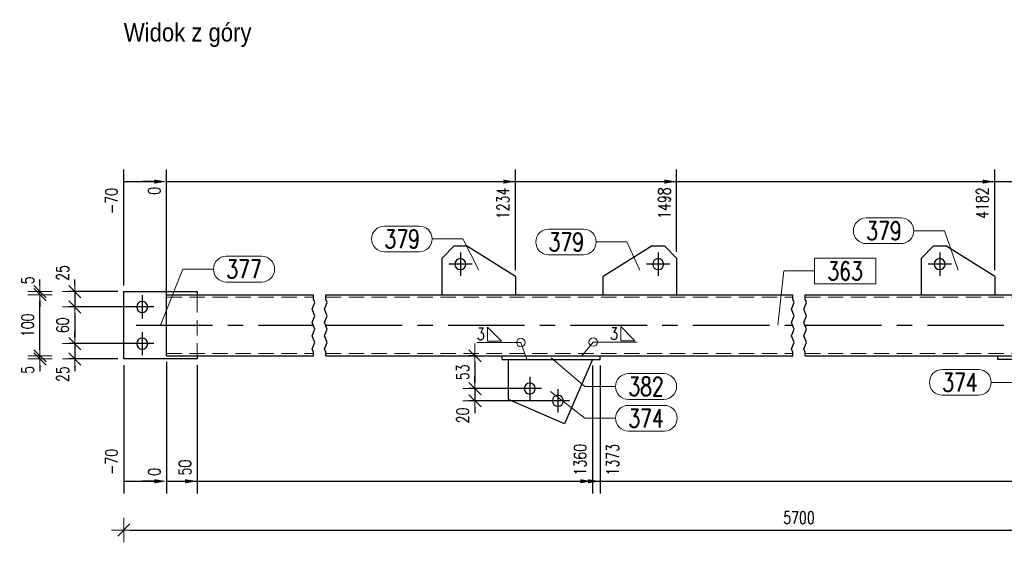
# Model space of a CAD drawing. Header units: millimetres. Extents: x -1005 to 207, y 18226 to 18896.
# Tile 10 of 50: x -828 to -667, y 18525 to 18611. Entities that reach past the tile are written whole.
import ezdxf

# ---------------------------------------------------------------- set-up
doc = ezdxf.new("R2010")
doc.units = ezdxf.units.MM
doc.header["$LTSCALE"] = 10
doc.linetypes.add('HIDDEN', pattern=[0.375, 0.25, -0.125])
doc.linetypes.add('MITTE', pattern=[2, 1.25, -0.25, 0.25, -0.25])
doc.layers.get('Defpoints').update_dxf_attribs({"color": 1})
for name, color, linetype, lineweight in [('PS_DIM', 4, 'Continuous', 13), ('PS_Hidden', 2, 'HIDDEN', 9), ('PS_Pos', 1, 'Continuous', 15), ('PS_Shape', 161, 'Continuous', 30), ('PS_SOLID', 7, 'Continuous', 30), ('PS_TEXT', 3, 'Continuous', 18), ('PS_Weld', 1, 'Continuous', 9)]:
    doc.layers.add(name, color=color, linetype=linetype, lineweight=lineweight)
doc.layers.add('PS_Mid', color=5, linetype='MITTE')
doc.styles.add('gil', font='txt', dxfattribs={"width": 0.9})
doc.styles.add('simplex', font='simplex.shx', dxfattribs={"width": 0.75})
doc.dimstyles.new('1_10_GŁ_DS1-LS10', dxfattribs={"dimtxt": 2, "dimasz": 2, "dimexe": 2, "dimexo": 1, "dimgap": 1, "dimtad": 1, "dimjust": 4, "dimdec": 0, "dimlfac": 10, "dimtxsty": 'simplex', "dimblk1": 'NONE', "dimsah": 1, "dimcen": 2, "dimclrd": 256, "dimclre": 256, "dimclrt": 3, "dimadec": 1, "dimazin": 0, "dimtfac": 1, "dimtdec": 0, "dimtmove": 2, "dimatfit": 3, "dimfxl": 1, "dimarcsym": 0})
doc.dimstyles.new('1_10_PRZ', dxfattribs={"dimtxt": 2, "dimasz": 1, "dimexe": 2, "dimexo": 5, "dimgap": 1, "dimtad": 1, "dimdec": 0, "dimlfac": 10, "dimtxsty": 'simplex', "dimblk": 'dimznak', "dimcen": 2, "dimse1": 1, "dimse2": 1, "dimclrt": 3, "dimadec": 1, "dimazin": 0, "dimtfac": 1, "dimtdec": 0, "dimtix": 1, "dimtmove": 2, "dimatfit": 3, "dimldrblk": 'dim-grot', "dimfxl": 1, "dimarcsym": 0})
doc.dimstyles.new('1_10_PRZ_DS1-LS10', dxfattribs={"dimtxt": 2, "dimasz": 1, "dimexe": 2, "dimexo": 5, "dimgap": 1, "dimtad": 1, "dimdec": 0, "dimlfac": 10, "dimtxsty": 'simplex', "dimblk": 'dimznak', "dimcen": 2, "dimse1": 1, "dimse2": 1, "dimclrt": 3, "dimadec": 1, "dimazin": 0, "dimtfac": 1, "dimtdec": 0, "dimtix": 1, "dimtmove": 2, "dimatfit": 3, "dimldrblk": 'dim-grot', "dimfxl": 1, "dimarcsym": 0})
doc.dimstyles.new('1_10_SC', dxfattribs={"dimtxt": 2, "dimasz": 1, "dimexe": 1, "dimexo": 1, "dimgap": 1, "dimtad": 1, "dimdec": 0, "dimlfac": 10, "dimtxsty": 'simplex', "dimblk": 'dimznak', "dimcen": 2, "dimclrd": 256, "dimclre": 256, "dimclrt": 3, "dimadec": 1, "dimazin": 0, "dimtfac": 1, "dimtdec": 0, "dimtix": 1, "dimtmove": 2, "dimatfit": 3, "dimldrblk": 'dim-grot', "dimfxl": 1, "dimarcsym": 0})

# ---------------------------------------------------------------- blocks, each defined once
blk = doc.blocks.new('dimznak')
at = {"color": 0}
for points in [[(0, 2), (0, -2)], [(-2, 0), (2, 0)]]:
    blk.add_lwpolyline(points, dxfattribs=at)
at = {"color": 2}
blk.add_lwpolyline([(1, 1), (-1, -1)], dxfattribs=at)
blk = doc.blocks.new('*D67')
at = {"layer": 'Defpoints', "color": 0, "transparency": 16777216}
for p in [(-810.74, 18566.42), (-818.74, 18563.92), (-807.74, 18563.92)]:
    blk.add_point(p, dxfattribs=at)
at = {"layer": 'PS_DIM', "lineweight": -2, "transparency": 16777216}
for p, q in [((-818.74, 18567.42), (-818.74, 18568.42)), ((-811.74, 18566.42), (-819.74, 18566.42)), ((-818.74, 18566.42), (-818.74, 18563.92)), ((-808.74, 18563.92), (-819.74, 18563.92)), ((-818.74, 18562.92), (-818.74, 18561.92))]:
    blk.add_line(p, q, dxfattribs=at)
for p, rotation in [((-818.74, 18566.42), 270), ((-818.74, 18563.92), 90)]:
    blk.add_blockref('dimznak', p, dxfattribs=dict(at, rotation=rotation))
at = {"layer": 'PS_DIM', "color": 3, "transparency": 16777216, "insert": (-820.74, 18569.48), "char_height": 2, "attachment_point": 5, "rotation": 90, "style": 'simplex'}
blk.add_mtext('25', dxfattribs=at)
blk = doc.blocks.new('dim-grot')
blk.add_hatch(color=256).paths.add_polyline_path([(0, 0), (-2, 0.5), (-2, -0.5)])
blk.add_lwpolyline([(0, 0), (-2, 0.5), (-2, -0.5), (0, 0)])
blk = doc.blocks.new('*D68')
at = {"layer": 'Defpoints', "color": 0, "transparency": 16777216}
for p in [(-807.74, 18563.92), (-818.74, 18557.92), (-807.21, 18557.92)]:
    blk.add_point(p, dxfattribs=at)
at = {"layer": 'PS_DIM', "lineweight": -2, "transparency": 16777216}
for p, q in [((-808.74, 18563.92), (-819.74, 18563.92)), ((-818.74, 18562.92), (-818.74, 18558.92)), ((-808.21, 18557.92), (-819.74, 18557.92))]:
    blk.add_line(p, q, dxfattribs=at)
for p, rotation in [((-818.74, 18563.92), 90), ((-818.74, 18557.92), 270)]:
    blk.add_blockref('dimznak', p, dxfattribs=dict(at, rotation=rotation))
at = {"layer": 'PS_DIM', "color": 3, "transparency": 16777216, "insert": (-820.74, 18560.92), "char_height": 2, "attachment_point": 5, "rotation": 90, "style": 'simplex'}
blk.add_mtext('60', dxfattribs=at)
blk = doc.blocks.new('*D69')
at = {"layer": 'Defpoints', "color": 0, "transparency": 16777216}
for p in [(-807.21, 18557.92), (-818.74, 18555.42), (-810.74, 18555.42)]:
    blk.add_point(p, dxfattribs=at)
at = {"layer": 'PS_DIM', "lineweight": -2, "transparency": 16777216}
for p, q in [((-818.74, 18558.92), (-818.74, 18559.92)), ((-808.21, 18557.92), (-819.74, 18557.92)), ((-818.74, 18557.92), (-818.74, 18555.42)), ((-811.74, 18555.42), (-819.74, 18555.42)), ((-818.74, 18554.42), (-818.74, 18553.42))]:
    blk.add_line(p, q, dxfattribs=at)
for p, rotation in [((-818.74, 18557.92), 270), ((-818.74, 18555.42), 90)]:
    blk.add_blockref('dimznak', p, dxfattribs=dict(at, rotation=rotation))
at = {"layer": 'PS_DIM', "color": 3, "transparency": 16777216, "insert": (-820.74, 18552.93), "char_height": 2, "attachment_point": 5, "rotation": 90, "style": 'simplex'}
blk.add_mtext('25', dxfattribs=at)
blk = doc.blocks.new('*D70')
at = {"layer": 'Defpoints', "color": 0, "transparency": 16777216}
for p in [(-824.44, 18555.92), (-803.74, 18555.92), (-798.74, 18555.42)]:
    blk.add_point(p, dxfattribs=at)
at = {"layer": 'PS_DIM', "color": 0, "lineweight": -2, "transparency": 16777216}
for p, q in [((-824.44, 18556.92), (-824.44, 18557.92)), ((-824.44, 18555.42), (-824.44, 18555.92)), ((-824.44, 18554.42), (-824.44, 18553.42))]:
    blk.add_line(p, q, dxfattribs=at)
for p, rotation in [((-824.44, 18555.92), 270), ((-824.44, 18555.42), 90)]:
    blk.add_blockref('dimznak', p, dxfattribs=dict(at, rotation=rotation))
at = {"layer": 'PS_DIM', "color": 3, "transparency": 16777216, "insert": (-826.44, 18553.63), "char_height": 2, "attachment_point": 5, "rotation": 90, "style": 'simplex'}
blk.add_mtext('5', dxfattribs=at)
blk = doc.blocks.new('*D71')
at = {"layer": 'Defpoints', "color": 0, "transparency": 16777216}
for p in [(-824.44, 18565.92), (-803.74, 18565.92), (-803.74, 18555.92)]:
    blk.add_point(p, dxfattribs=at)
at = {"layer": 'PS_DIM', "color": 0, "lineweight": -2, "transparency": 16777216}
blk.add_line((-824.44, 18556.92), (-824.44, 18564.92), dxfattribs=at)
for p, rotation in [((-824.44, 18565.92), 90), ((-824.44, 18555.92), 270)]:
    blk.add_blockref('dimznak', p, dxfattribs=dict(at, rotation=rotation))
at = {"layer": 'PS_DIM', "color": 3, "transparency": 16777216, "insert": (-826.44, 18560.92), "char_height": 2, "attachment_point": 5, "rotation": 90, "style": 'simplex'}
blk.add_mtext('100', dxfattribs=at)
blk = doc.blocks.new('*D72')
at = {"layer": 'Defpoints', "color": 0, "transparency": 16777216}
for p in [(-824.44, 18566.42), (-810.74, 18566.42), (-803.74, 18565.92)]:
    blk.add_point(p, dxfattribs=at)
at = {"layer": 'PS_DIM', "color": 0, "lineweight": -2, "transparency": 16777216}
for p, q in [((-824.44, 18567.42), (-824.44, 18568.42)), ((-824.44, 18565.92), (-824.44, 18566.42)), ((-824.44, 18564.92), (-824.44, 18563.92))]:
    blk.add_line(p, q, dxfattribs=at)
for p, rotation in [((-824.44, 18566.42), 270), ((-824.44, 18565.92), 90)]:
    blk.add_blockref('dimznak', p, dxfattribs=dict(at, rotation=rotation))
at = {"layer": 'PS_DIM', "color": 3, "transparency": 16777216, "insert": (-826.44, 18568.27), "char_height": 2, "attachment_point": 5, "rotation": 90, "style": 'simplex'}
blk.add_mtext('5', dxfattribs=at)
blk = doc.blocks.new('*D240')
at = {"layer": 'Defpoints', "color": 0, "transparency": 16777216}
for p in [(-810.74, 18555.42), (-803.74, 18555.92), (-803.74, 18535.42)]:
    blk.add_point(p, dxfattribs=at)
at = {"layer": 'PS_DIM', "lineweight": -2, "transparency": 16777216}
for p, q in [((-810.74, 18554.42), (-810.74, 18533.42)), ((-803.74, 18554.92), (-803.74, 18533.42)), ((-810.74, 18535.42), (-805.74, 18535.42))]:
    blk.add_line(p, q, dxfattribs=at)
at = {"layer": 'PS_DIM', "transparency": 16777216}
blk.add_solid([(-805.74, 18535.75), (-805.74, 18535.08), (-803.74, 18535.42)], dxfattribs=at)
at = {"layer": 'PS_DIM', "color": 3, "transparency": 16777216, "insert": (-812.76, 18538.58), "char_height": 2, "attachment_point": 5, "rotation": 90, "style": 'simplex'}
blk.add_mtext('-70', dxfattribs=at)
blk = doc.blocks.new('_None')
blk = doc.blocks.new('*D241')
at = {"layer": 'Defpoints', "color": 0, "transparency": 16777216}
for p in [(-803.74, 18555.92), (-803.74, 18555.92), (-803.74, 18535.42)]:
    blk.add_point(p, dxfattribs=at)
at = {"layer": 'PS_DIM', "lineweight": -2, "transparency": 16777216}
for p, q in [((-803.74, 18554.92), (-803.74, 18533.42)), ((-803.74, 18554.92), (-803.74, 18533.42)), ((-805.74, 18535.42), (-807.74, 18535.42)), ((-803.74, 18535.42), (-801.74, 18535.42))]:
    blk.add_line(p, q, dxfattribs=at)
at = {"layer": 'PS_DIM', "transparency": 16777216}
blk.add_solid([(-805.74, 18535.75), (-805.74, 18535.08), (-803.74, 18535.42)], dxfattribs=at)
at = {"layer": 'PS_DIM', "color": 3, "transparency": 16777216, "insert": (-805.76, 18536.94), "char_height": 2, "attachment_point": 5, "rotation": 90, "style": 'simplex'}
blk.add_mtext('0', dxfattribs=at)
blk = doc.blocks.new('*D242')
at = {"layer": 'Defpoints', "color": 0, "transparency": 16777216}
for p in [(-803.74, 18555.92), (-798.74, 18555.42), (-798.74, 18535.42)]:
    blk.add_point(p, dxfattribs=at)
at = {"layer": 'PS_DIM', "lineweight": -2, "transparency": 16777216}
for p, q in [((-803.74, 18554.92), (-803.74, 18533.42)), ((-798.74, 18554.42), (-798.74, 18533.42)), ((-803.74, 18535.42), (-800.74, 18535.42))]:
    blk.add_line(p, q, dxfattribs=at)
at = {"layer": 'PS_DIM', "transparency": 16777216}
blk.add_solid([(-800.74, 18535.75), (-800.74, 18535.08), (-798.74, 18535.42)], dxfattribs=at)
at = {"layer": 'PS_DIM', "color": 3, "transparency": 16777216, "insert": (-800.76, 18537.65), "char_height": 2, "attachment_point": 5, "rotation": 90, "style": 'simplex'}
blk.add_mtext('50', dxfattribs=at)
blk = doc.blocks.new('*D243')
at = {"layer": 'Defpoints', "color": 0, "transparency": 16777216}
for p in [(-803.74, 18555.92), (-734.15, 18555.32), (-734.15, 18535.42)]:
    blk.add_point(p, dxfattribs=at)
at = {"layer": 'PS_DIM', "lineweight": -2, "transparency": 16777216}
for p, q in [((-803.74, 18554.92), (-803.74, 18533.42)), ((-734.15, 18554.32), (-734.15, 18533.42)), ((-803.74, 18535.42), (-736.15, 18535.42))]:
    blk.add_line(p, q, dxfattribs=at)
at = {"layer": 'PS_DIM', "transparency": 16777216}
blk.add_solid([(-736.15, 18535.75), (-736.15, 18535.08), (-734.15, 18535.42)], dxfattribs=at)
at = {"layer": 'PS_DIM', "color": 3, "transparency": 16777216, "insert": (-736.17, 18538.94), "char_height": 2, "attachment_point": 5, "rotation": 90, "style": 'simplex'}
blk.add_mtext('1360', dxfattribs=at)
blk = doc.blocks.new('*D244')
at = {"layer": 'Defpoints', "color": 0, "transparency": 16777216}
for p in [(-803.74, 18555.92), (-732.89, 18555.32), (-732.89, 18535.42)]:
    blk.add_point(p, dxfattribs=at)
at = {"layer": 'PS_DIM', "lineweight": -2, "transparency": 16777216}
for p, q in [((-803.74, 18554.92), (-803.74, 18533.42)), ((-732.89, 18554.32), (-732.89, 18533.42)), ((-803.74, 18535.42), (-734.89, 18535.42))]:
    blk.add_line(p, q, dxfattribs=at)
at = {"layer": 'PS_DIM', "transparency": 16777216}
blk.add_solid([(-734.89, 18535.75), (-734.89, 18535.08), (-732.89, 18535.42)], dxfattribs=at)
at = {"layer": 'PS_DIM', "color": 3, "transparency": 16777216, "insert": (-730.87, 18538.94), "char_height": 2, "attachment_point": 5, "rotation": 90, "style": 'simplex'}
blk.add_mtext('1373', dxfattribs=at)
blk = doc.blocks.new('*D245')
at = {"layer": 'Defpoints', "color": 0, "transparency": 16777216}
for p in [(-803.74, 18555.92), (-652.93, 18548.81), (-652.93, 18535.42)]:
    blk.add_point(p, dxfattribs=at)
at = {"layer": 'PS_DIM', "lineweight": -2, "transparency": 16777216}
for p, q in [((-803.74, 18554.92), (-803.74, 18533.42)), ((-652.93, 18547.81), (-652.93, 18533.42)), ((-803.74, 18535.42), (-654.93, 18535.42))]:
    blk.add_line(p, q, dxfattribs=at)
at = {"layer": 'PS_DIM', "transparency": 16777216}
blk.add_solid([(-654.93, 18535.75), (-654.93, 18535.08), (-652.93, 18535.42)], dxfattribs=at)
at = {"layer": 'PS_DIM', "color": 3, "transparency": 16777216, "insert": (-654.95, 18539.08), "char_height": 2, "attachment_point": 5, "rotation": 90, "style": 'simplex'}
blk.add_mtext('4337', dxfattribs=at)
blk = doc.blocks.new('*D246')
at = {"layer": 'Defpoints', "color": 0, "transparency": 16777216}
for p in [(-803.74, 18555.92), (-651.93, 18555.32), (-651.93, 18535.42)]:
    blk.add_point(p, dxfattribs=at)
at = {"layer": 'PS_DIM', "lineweight": -2, "transparency": 16777216}
for p, q in [((-803.74, 18554.92), (-803.74, 18533.42)), ((-651.93, 18554.32), (-651.93, 18533.42)), ((-803.74, 18535.42), (-653.93, 18535.42))]:
    blk.add_line(p, q, dxfattribs=at)
at = {"layer": 'PS_DIM', "transparency": 16777216}
blk.add_solid([(-653.93, 18535.75), (-653.93, 18535.08), (-651.93, 18535.42)], dxfattribs=at)
at = {"layer": 'PS_DIM', "color": 3, "transparency": 16777216, "insert": (-649.91, 18539.08), "char_height": 2, "attachment_point": 5, "rotation": 90, "style": 'simplex'}
blk.add_mtext('4347', dxfattribs=at)
blk = doc.blocks.new('*D247')
at = {"layer": 'Defpoints', "color": 0, "transparency": 16777216}
for p in [(-803.74, 18555.92), (-597.07, 18555.92), (-597.07, 18535.42)]:
    blk.add_point(p, dxfattribs=at)
at = {"layer": 'PS_DIM', "lineweight": -2, "transparency": 16777216}
for p, q in [((-803.74, 18554.92), (-803.74, 18533.42)), ((-597.07, 18554.92), (-597.07, 18533.42)), ((-803.74, 18535.42), (-599.07, 18535.42))]:
    blk.add_line(p, q, dxfattribs=at)
at = {"layer": 'PS_DIM', "transparency": 16777216}
blk.add_solid([(-599.07, 18535.75), (-599.07, 18535.08), (-597.07, 18535.42)], dxfattribs=at)
at = {"layer": 'PS_DIM', "color": 3, "transparency": 16777216, "insert": (-599.09, 18539.08), "char_height": 2, "attachment_point": 5, "rotation": 90, "style": 'simplex'}
blk.add_mtext('5560', dxfattribs=at)
blk = doc.blocks.new('*D248')
at = {"layer": 'Defpoints', "color": 0, "transparency": 16777216}
for p in [(-803.74, 18555.92), (-590.07, 18555.42), (-590.07, 18535.42)]:
    blk.add_point(p, dxfattribs=at)
at = {"layer": 'PS_DIM', "lineweight": -2, "transparency": 16777216}
for p, q in [((-803.74, 18554.92), (-803.74, 18533.42)), ((-590.07, 18554.42), (-590.07, 18533.42)), ((-803.74, 18535.42), (-592.07, 18535.42))]:
    blk.add_line(p, q, dxfattribs=at)
at = {"layer": 'PS_DIM', "transparency": 16777216}
blk.add_solid([(-592.07, 18535.75), (-592.07, 18535.08), (-590.07, 18535.42)], dxfattribs=at)
at = {"layer": 'PS_DIM', "color": 3, "transparency": 16777216, "insert": (-592.09, 18539.08), "char_height": 2, "attachment_point": 5, "rotation": 90, "style": 'simplex'}
blk.add_mtext('5630', dxfattribs=at)
blk = doc.blocks.new('*D249')
at = {"layer": 'Defpoints', "color": 0, "transparency": 16777216}
for p in [(-803.74, 18584.42), (-810.74, 18566.42), (-803.74, 18555.92)]:
    blk.add_point(p, dxfattribs=at)
at = {"layer": 'PS_DIM', "lineweight": -2, "transparency": 16777216}
for p, q in [((-810.74, 18567.42), (-810.74, 18586.42)), ((-803.74, 18556.92), (-803.74, 18586.42)), ((-810.74, 18584.42), (-805.74, 18584.42))]:
    blk.add_line(p, q, dxfattribs=at)
at = {"layer": 'PS_DIM', "transparency": 16777216}
blk.add_solid([(-805.74, 18584.75), (-805.74, 18584.08), (-803.74, 18584.42)], dxfattribs=at)
at = {"layer": 'PS_DIM', "color": 3, "transparency": 16777216, "insert": (-812.76, 18581.25), "char_height": 2, "attachment_point": 5, "rotation": 90, "style": 'simplex'}
blk.add_mtext('-70', dxfattribs=at)
blk = doc.blocks.new('*D250')
at = {"layer": 'Defpoints', "color": 0, "transparency": 16777216}
for p in [(-803.74, 18584.42), (-803.74, 18565.92), (-803.74, 18555.92)]:
    blk.add_point(p, dxfattribs=at)
at = {"layer": 'PS_DIM', "lineweight": -2, "transparency": 16777216}
for p, q in [((-803.74, 18566.92), (-803.74, 18586.42)), ((-803.74, 18556.92), (-803.74, 18586.42)), ((-805.74, 18584.42), (-807.74, 18584.42)), ((-803.74, 18584.42), (-801.74, 18584.42))]:
    blk.add_line(p, q, dxfattribs=at)
at = {"layer": 'PS_DIM', "transparency": 16777216}
blk.add_solid([(-805.74, 18584.75), (-805.74, 18584.08), (-803.74, 18584.42)], dxfattribs=at)
at = {"layer": 'PS_DIM', "color": 3, "transparency": 16777216, "insert": (-805.76, 18582.9), "char_height": 2, "attachment_point": 5, "rotation": 90, "style": 'simplex'}
blk.add_mtext('0', dxfattribs=at)
blk = doc.blocks.new('*D251')
at = {"layer": 'Defpoints', "color": 0, "transparency": 16777216}
for p in [(-746.74, 18584.42), (-746.74, 18568.92), (-803.74, 18555.92)]:
    blk.add_point(p, dxfattribs=at)
at = {"layer": 'PS_DIM', "lineweight": -2, "transparency": 16777216}
for p, q in [((-803.74, 18556.92), (-803.74, 18586.42)), ((-746.74, 18569.92), (-746.74, 18586.42)), ((-803.74, 18584.42), (-748.74, 18584.42))]:
    blk.add_line(p, q, dxfattribs=at)
at = {"layer": 'PS_DIM', "transparency": 16777216}
blk.add_solid([(-748.74, 18584.75), (-748.74, 18584.08), (-746.74, 18584.42)], dxfattribs=at)
at = {"layer": 'PS_DIM', "color": 3, "transparency": 16777216, "insert": (-748.76, 18580.86), "char_height": 2, "attachment_point": 5, "rotation": 90, "style": 'simplex'}
blk.add_mtext('1234', dxfattribs=at)
blk = doc.blocks.new('*D252')
at = {"layer": 'Defpoints', "color": 0, "transparency": 16777216}
for p in [(-720.41, 18584.42), (-720.41, 18571.92), (-803.74, 18555.92)]:
    blk.add_point(p, dxfattribs=at)
at = {"layer": 'PS_DIM', "lineweight": -2, "transparency": 16777216}
for p, q in [((-803.74, 18556.92), (-803.74, 18586.42)), ((-720.41, 18572.92), (-720.41, 18586.42)), ((-803.74, 18584.42), (-722.41, 18584.42))]:
    blk.add_line(p, q, dxfattribs=at)
at = {"layer": 'PS_DIM', "transparency": 16777216}
blk.add_solid([(-722.41, 18584.75), (-722.41, 18584.08), (-720.41, 18584.42)], dxfattribs=at)
at = {"layer": 'PS_DIM', "color": 3, "transparency": 16777216, "insert": (-722.43, 18580.9), "char_height": 2, "attachment_point": 5, "rotation": 90, "style": 'simplex'}
blk.add_mtext('1498', dxfattribs=at)
blk = doc.blocks.new('*D253')
at = {"layer": 'Defpoints', "color": 0, "transparency": 16777216}
for p in [(-668.41, 18584.42), (-668.41, 18568.92), (-803.74, 18555.92)]:
    blk.add_point(p, dxfattribs=at)
at = {"layer": 'PS_DIM', "lineweight": -2, "transparency": 16777216}
for p, q in [((-803.74, 18556.92), (-803.74, 18586.42)), ((-668.41, 18569.92), (-668.41, 18586.42)), ((-803.74, 18584.42), (-670.41, 18584.42))]:
    blk.add_line(p, q, dxfattribs=at)
at = {"layer": 'PS_DIM', "transparency": 16777216}
blk.add_solid([(-670.41, 18584.75), (-670.41, 18584.08), (-668.41, 18584.42)], dxfattribs=at)
at = {"layer": 'PS_DIM', "color": 3, "transparency": 16777216, "insert": (-670.43, 18580.9), "char_height": 2, "attachment_point": 5, "rotation": 90, "style": 'simplex'}
blk.add_mtext('4182', dxfattribs=at)
blk = doc.blocks.new('*D254')
at = {"layer": 'Defpoints', "color": 0, "transparency": 16777216}
for p in [(-642.07, 18584.42), (-642.07, 18571.92), (-803.74, 18555.92)]:
    blk.add_point(p, dxfattribs=at)
at = {"layer": 'PS_DIM', "lineweight": -2, "transparency": 16777216}
for p, q in [((-803.74, 18556.92), (-803.74, 18586.42)), ((-642.07, 18572.92), (-642.07, 18586.42)), ((-803.74, 18584.42), (-644.07, 18584.42))]:
    blk.add_line(p, q, dxfattribs=at)
at = {"layer": 'PS_DIM', "transparency": 16777216}
blk.add_solid([(-644.07, 18584.75), (-644.07, 18584.08), (-642.07, 18584.42)], dxfattribs=at)
at = {"layer": 'PS_DIM', "color": 3, "transparency": 16777216, "insert": (-644.09, 18580.79), "char_height": 2, "attachment_point": 5, "rotation": 90, "style": 'simplex'}
blk.add_mtext('4446', dxfattribs=at)
blk = doc.blocks.new('*D255')
at = {"layer": 'Defpoints', "color": 0, "transparency": 16777216}
for p in [(-597.07, 18584.42), (-597.07, 18565.92), (-803.74, 18555.92)]:
    blk.add_point(p, dxfattribs=at)
at = {"layer": 'PS_DIM', "lineweight": -2, "transparency": 16777216}
for p, q in [((-803.74, 18556.92), (-803.74, 18586.42)), ((-597.07, 18566.92), (-597.07, 18586.42)), ((-803.74, 18584.42), (-599.07, 18584.42))]:
    blk.add_line(p, q, dxfattribs=at)
at = {"layer": 'PS_DIM', "transparency": 16777216}
blk.add_solid([(-599.07, 18584.75), (-599.07, 18584.08), (-597.07, 18584.42)], dxfattribs=at)
at = {"layer": 'PS_DIM', "color": 3, "transparency": 16777216, "insert": (-599.09, 18580.75), "char_height": 2, "attachment_point": 5, "rotation": 90, "style": 'simplex'}
blk.add_mtext('5560', dxfattribs=at)
blk = doc.blocks.new('*D256')
at = {"layer": 'Defpoints', "color": 0, "transparency": 16777216}
for p in [(-590.07, 18584.42), (-590.07, 18566.42), (-803.74, 18555.92)]:
    blk.add_point(p, dxfattribs=at)
at = {"layer": 'PS_DIM', "lineweight": -2, "transparency": 16777216}
for p, q in [((-803.74, 18556.92), (-803.74, 18586.42)), ((-590.07, 18567.42), (-590.07, 18586.42)), ((-803.74, 18584.42), (-592.07, 18584.42))]:
    blk.add_line(p, q, dxfattribs=at)
at = {"layer": 'PS_DIM', "transparency": 16777216}
blk.add_solid([(-592.07, 18584.75), (-592.07, 18584.08), (-590.07, 18584.42)], dxfattribs=at)
at = {"layer": 'PS_DIM', "color": 3, "transparency": 16777216, "insert": (-592.09, 18580.75), "char_height": 2, "attachment_point": 5, "rotation": 90, "style": 'simplex'}
blk.add_mtext('5630', dxfattribs=at)
blk = doc.blocks.new('*D257')
at = {"layer": 'Defpoints', "color": 0, "transparency": 16777216}
for p in [(-752.16, 18555.92), (-753.36, 18550.57), (-744.4, 18550.57)]:
    blk.add_point(p, dxfattribs=at)
at = {"layer": 'PS_DIM', "lineweight": -2, "transparency": 16777216}
for p, q in [((-753.16, 18555.92), (-754.36, 18555.92)), ((-753.36, 18554.92), (-753.36, 18551.57)), ((-745.4, 18550.57), (-754.36, 18550.57))]:
    blk.add_line(p, q, dxfattribs=at)
for p, rotation in [((-753.36, 18555.92), 90), ((-753.36, 18550.57), 270)]:
    blk.add_blockref('dimznak', p, dxfattribs=dict(at, rotation=rotation))
at = {"layer": 'PS_DIM', "color": 3, "transparency": 16777216, "insert": (-755.36, 18553.24), "char_height": 2, "attachment_point": 5, "rotation": 90, "style": 'simplex'}
blk.add_mtext('53', dxfattribs=at)
blk = doc.blocks.new('*D258')
at = {"layer": 'Defpoints', "color": 0, "transparency": 16777216}
for p in [(-744.4, 18550.57), (-753.36, 18548.57), (-739.81, 18548.57)]:
    blk.add_point(p, dxfattribs=at)
at = {"layer": 'PS_DIM', "lineweight": -2, "transparency": 16777216}
for p, q in [((-753.36, 18551.57), (-753.36, 18552.57)), ((-745.4, 18550.57), (-754.36, 18550.57)), ((-753.36, 18550.57), (-753.36, 18548.57)), ((-740.81, 18548.57), (-754.36, 18548.57)), ((-753.36, 18547.57), (-753.36, 18546.57))]:
    blk.add_line(p, q, dxfattribs=at)
for p, rotation in [((-753.36, 18550.57), 270), ((-753.36, 18548.57), 90)]:
    blk.add_blockref('dimznak', p, dxfattribs=dict(at, rotation=rotation))
at = {"layer": 'PS_DIM', "color": 3, "transparency": 16777216, "insert": (-755.36, 18546.17), "char_height": 2, "attachment_point": 5, "rotation": 90, "style": 'simplex'}
blk.add_mtext('20', dxfattribs=at)
blk = doc.blocks.new('*D562')
at = {"layer": 'Defpoints', "color": 0, "transparency": 16777216}
for p in [(-810.74, 18560.92), (-590.07, 18560.92), (-590.07, 18527.43)]:
    blk.add_point(p, dxfattribs=at)
at = {"layer": 'PS_DIM', "color": 0, "lineweight": -2, "transparency": 16777216}
blk.add_line((-809.74, 18527.43), (-591.07, 18527.43), dxfattribs=at)
at = {"layer": 'PS_DIM', "color": 0, "lineweight": -2, "transparency": 16777216, "rotation": 180}
blk.add_blockref('dimznak', (-810.74, 18527.43), dxfattribs=at)
at = {"layer": 'PS_DIM', "color": 0, "lineweight": -2, "transparency": 16777216}
blk.add_blockref('dimznak', (-590.07, 18527.43), dxfattribs=at)
at = {"layer": 'PS_DIM', "color": 3, "transparency": 16777216, "insert": (-700.41, 18529.47), "char_height": 2, "attachment_point": 5, "style": 'simplex'}
blk.add_mtext('5700', dxfattribs=at)
blk = doc.blocks.new('*X602')
at = {"color": 3, "style": 'gil', "width": 0.9}
blk.add_text('Widok z góry', height=3, dxfattribs=at).set_placement((-810.74, 18607.33))
blk = doc.blocks.new('*X603')
at = {"color": 1}
for p, q in [((-779.74, 18565.17), (-779.74, 18565.92)), ((-779.51, 18564.63), (-779.74, 18565.17)), ((-777.74, 18565.17), (-777.74, 18565.92)), ((-777.51, 18564.63), (-777.74, 18565.17)), ((-701.41, 18565.17), (-701.41, 18565.92)), ((-701.18, 18564.63), (-701.41, 18565.17)), ((-699.41, 18565.17), (-699.41, 18565.92)), ((-699.18, 18564.63), (-699.41, 18565.17)), ((-779.97, 18563.55), (-779.51, 18564.63)), ((-779.51, 18562.46), (-779.97, 18563.55)), ((-777.97, 18563.55), (-777.51, 18564.63)), ((-777.51, 18562.46), (-777.97, 18563.55)), ((-701.64, 18563.55), (-701.18, 18564.63)), ((-701.18, 18562.46), (-701.64, 18563.55)), ((-699.64, 18563.55), (-699.18, 18564.63)), ((-699.18, 18562.46), (-699.64, 18563.55)), ((-779.97, 18561.38), (-779.51, 18562.46)), ((-777.97, 18561.38), (-777.51, 18562.46)), ((-701.64, 18561.38), (-701.18, 18562.46)), ((-699.64, 18561.38), (-699.18, 18562.46)), ((-779.51, 18560.3), (-779.97, 18561.38)), ((-779.97, 18559.21), (-779.51, 18560.3)), ((-777.51, 18560.3), (-777.97, 18561.38)), ((-777.97, 18559.21), (-777.51, 18560.3)), ((-701.18, 18560.3), (-701.64, 18561.38)), ((-701.64, 18559.21), (-701.18, 18560.3)), ((-699.18, 18560.3), (-699.64, 18561.38)), ((-699.64, 18559.21), (-699.18, 18560.3)), ((-779.51, 18558.13), (-779.97, 18559.21)), ((-777.51, 18558.13), (-777.97, 18559.21)), ((-701.18, 18558.13), (-701.64, 18559.21)), ((-699.18, 18558.13), (-699.64, 18559.21)), ((-779.97, 18557.05), (-779.51, 18558.13)), ((-779.74, 18556.5), (-779.97, 18557.05)), ((-777.97, 18557.05), (-777.51, 18558.13)), ((-777.74, 18556.5), (-777.97, 18557.05)), ((-701.64, 18557.05), (-701.18, 18558.13)), ((-701.41, 18556.5), (-701.64, 18557.05)), ((-699.64, 18557.05), (-699.18, 18558.13)), ((-699.41, 18556.5), (-699.64, 18557.05)), ((-779.74, 18555.92), (-779.74, 18556.5)), ((-777.74, 18555.92), (-777.74, 18556.5)), ((-701.41, 18555.92), (-701.41, 18556.5)), ((-699.41, 18555.92), (-699.41, 18556.5))]:
    blk.add_line(p, q, dxfattribs=at)
at = {"layer": 'PS_Hidden', "color": 2, "linetype": 'HIDDEN'}
for p, q in [((-803.74, 18565.52), (-779.74, 18565.52)), ((-798.74, 18565.92), (-798.74, 18565.52)), ((-798.74, 18565.52), (-798.74, 18556.32)), ((-777.74, 18565.52), (-701.41, 18565.52)), ((-699.41, 18565.52), (-623.07, 18565.52)), ((-803.74, 18556.32), (-779.74, 18556.32)), ((-798.74, 18556.32), (-798.74, 18555.92)), ((-777.74, 18556.32), (-701.41, 18556.32)), ((-699.41, 18556.32), (-623.07, 18556.32))]:
    blk.add_line(p, q, dxfattribs=at)
at = {"layer": 'PS_Mid', "color": 5, "linetype": 'MITTE'}
for p, q in [((-755.74, 18572.82), (-755.74, 18569.02)), ((-723.41, 18572.82), (-723.41, 18569.02)), ((-677.41, 18572.82), (-677.41, 18569.02)), ((-753.84, 18570.92), (-757.64, 18570.92)), ((-721.51, 18570.92), (-725.31, 18570.92)), ((-675.51, 18570.92), (-679.31, 18570.92)), ((-807.74, 18565.82), (-807.74, 18562.02)), ((-805.84, 18563.92), (-809.64, 18563.92)), ((-808.74, 18560.92), (-779.74, 18560.92)), ((-777.74, 18560.92), (-701.41, 18560.92)), ((-699.41, 18560.92), (-623.07, 18560.92)), ((-807.74, 18559.82), (-807.74, 18556.02)), ((-805.84, 18557.92), (-809.64, 18557.92)), ((-744.4, 18552.47), (-744.4, 18548.67)), ((-742.5, 18550.57), (-746.3, 18550.57)), ((-739.81, 18550.47), (-739.81, 18546.67)), ((-737.91, 18548.57), (-741.71, 18548.57))]:
    blk.add_line(p, q, dxfattribs=at)
at = {"layer": 'PS_SOLID', "color": 7, "linetype": 'Continuous'}
for p, q in [((-756.74, 18573.92), (-758.74, 18571.92)), ((-756.74, 18573.92), (-754.74, 18573.92)), ((-746.74, 18568.92), (-754.74, 18573.92)), ((-724.41, 18573.92), (-732.41, 18568.92)), ((-724.41, 18573.92), (-722.41, 18573.92)), ((-720.41, 18571.92), (-722.41, 18573.92)), ((-678.41, 18573.92), (-680.41, 18571.92)), ((-678.41, 18573.92), (-676.41, 18573.92)), ((-668.41, 18568.92), (-676.41, 18573.92)), ((-758.74, 18565.92), (-758.74, 18571.92)), ((-720.41, 18571.92), (-720.41, 18565.92)), ((-680.41, 18565.92), (-680.41, 18571.92)), ((-746.74, 18568.92), (-746.74, 18565.92)), ((-732.41, 18565.92), (-732.41, 18568.92)), ((-668.41, 18568.92), (-668.41, 18565.92)), ((-810.74, 18566.42), (-798.74, 18566.42)), ((-810.74, 18555.42), (-810.74, 18566.42)), ((-803.74, 18555.92), (-803.74, 18565.92)), ((-803.74, 18565.92), (-779.74, 18565.92)), ((-798.74, 18566.42), (-798.74, 18565.92)), ((-777.74, 18565.92), (-701.41, 18565.92)), ((-699.41, 18565.92), (-623.07, 18565.92)), ((-798.74, 18555.42), (-810.74, 18555.42)), ((-803.74, 18555.92), (-779.74, 18555.92)), ((-798.74, 18555.92), (-798.74, 18555.42)), ((-777.74, 18555.92), (-701.41, 18555.92)), ((-748.89, 18555.32), (-748.89, 18555.92)), ((-748.89, 18555.32), (-732.89, 18555.32)), ((-747.89, 18548.81), (-747.89, 18555.32)), ((-734.15, 18555.32), (-738.72, 18544.82)), ((-732.89, 18555.32), (-732.89, 18555.92)), ((-699.41, 18555.92), (-623.07, 18555.92)), ((-667.93, 18555.32), (-667.93, 18555.92)), ((-651.93, 18555.32), (-667.93, 18555.32)), ((-738.72, 18544.82), (-747.89, 18548.81))]:
    blk.add_line(p, q, dxfattribs=at)
at = {"layer": 'PS_SOLID', "color": 7, "extrusion": (0, 0, -1)}
for centre in [(755.74, 18570.92), (723.41, 18570.92), (677.41, 18570.92), (807.74, 18563.92), (807.74, 18557.92), (744.4, 18550.57), (739.81, 18548.57)]:
    blk.add_circle(centre, 0.9, dxfattribs=at)
blk = doc.blocks.new('*X604')
at = {"color": 1}
for p, q in [((-687.87, 18571.9), (-697.86, 18571.9)), ((-697.86, 18571.9), (-697.86, 18567.7)), ((-687.87, 18567.7), (-687.87, 18571.9)), ((-703.88, 18560.92), (-702.86, 18569.8)), ((-702.86, 18569.8), (-697.86, 18569.8)), ((-697.86, 18567.7), (-687.87, 18567.7))]:
    blk.add_line(p, q, dxfattribs=at)
at = {"color": 30, "style": 'simplex', "width": 0.75}
blk.add_text('363', height=3, dxfattribs=at).set_placement((-695.76, 18568.3))
blk = doc.blocks.new('*X605')
at = {"color": 1}
for p, q in [((-741.32, 18576.65), (-735.64, 18576.65)), ((-733.54, 18574.55), (-728.54, 18574.55)), ((-726.41, 18569.92), (-728.54, 18574.55)), ((-741.32, 18572.45), (-735.64, 18572.45))]:
    blk.add_line(p, q, dxfattribs=at)
for centre, start, end in [((-741.32, 18574.55), 90, 270), ((-735.64, 18574.55), 270, 90)]:
    blk.add_arc(centre, 2.1, start, end, dxfattribs=at)
at = {"color": 30, "style": 'simplex', "width": 0.75}
blk.add_text('379', height=3, dxfattribs=at).set_placement((-741.32, 18573.05))
blk = doc.blocks.new('*X606')
at = {"color": 1}
for p, q in [((-740.89, 18555.62), (-735.39, 18550.91)), ((-728.29, 18553.01), (-722.5, 18553.01)), ((-735.39, 18550.91), (-730.39, 18550.91)), ((-728.29, 18548.81), (-722.5, 18548.81))]:
    blk.add_line(p, q, dxfattribs=at)
for centre, start, end in [((-728.29, 18550.91), 90, 270), ((-722.5, 18550.91), 270, 90)]:
    blk.add_arc(centre, 2.1, start, end, dxfattribs=at)
at = {"color": 30, "style": 'simplex', "width": 0.75}
blk.add_text('382', height=3, dxfattribs=at).set_placement((-728.29, 18549.41))
blk = doc.blocks.new('*X607')
at = {"color": 1}
for p, q in [((-741.02, 18550.07), (-735.39, 18545.72)), ((-728.29, 18547.82), (-722.4, 18547.82)), ((-735.39, 18545.72), (-730.39, 18545.72)), ((-728.29, 18543.62), (-722.4, 18543.62))]:
    blk.add_line(p, q, dxfattribs=at)
for centre, start, end in [((-728.29, 18545.72), 90, 270), ((-722.4, 18545.72), 270, 90)]:
    blk.add_arc(centre, 2.1, start, end, dxfattribs=at)
at = {"color": 30, "style": 'simplex', "width": 0.75}
blk.add_text('374', height=3, dxfattribs=at).set_placement((-728.29, 18544.22))
blk = doc.blocks.new('*X608')
at = {"color": 1}
for p, q in [((-689.42, 18578.47), (-683.74, 18578.47)), ((-681.64, 18576.37), (-676.64, 18576.37)), ((-674.41, 18569.92), (-676.64, 18576.37)), ((-689.42, 18574.27), (-683.74, 18574.27))]:
    blk.add_line(p, q, dxfattribs=at)
for centre, start, end in [((-689.42, 18576.37), 90, 270), ((-683.74, 18576.37), 270, 90)]:
    blk.add_arc(centre, 2.1, start, end, dxfattribs=at)
at = {"color": 30, "style": 'simplex', "width": 0.75}
blk.add_text('379', height=3, dxfattribs=at).set_placement((-689.42, 18574.87))
blk = doc.blocks.new('*X609')
at = {"color": 1}
for p, q in [((-768.14, 18577.14), (-762.46, 18577.14)), ((-760.36, 18575.04), (-755.36, 18575.04)), ((-752.74, 18569.92), (-755.36, 18575.04)), ((-768.14, 18572.94), (-762.46, 18572.94))]:
    blk.add_line(p, q, dxfattribs=at)
for centre, start, end in [((-768.14, 18575.04), 90, 270), ((-762.46, 18575.04), 270, 90)]:
    blk.add_arc(centre, 2.1, start, end, dxfattribs=at)
at = {"color": 30, "style": 'simplex', "width": 0.75}
blk.add_text('379', height=3, dxfattribs=at).set_placement((-768.14, 18573.54))
blk = doc.blocks.new('*X611')
at = {"color": 1}
for p, q in [((-793.99, 18572.2), (-788.2, 18572.2)), ((-804.74, 18560.92), (-801.09, 18570.1)), ((-801.09, 18570.1), (-796.09, 18570.1)), ((-793.99, 18568), (-788.2, 18568))]:
    blk.add_line(p, q, dxfattribs=at)
for centre, start, end in [((-793.99, 18570.1), 90, 270), ((-788.2, 18570.1), 270, 90)]:
    blk.add_arc(centre, 2.1, start, end, dxfattribs=at)
at = {"color": 30, "style": 'simplex', "width": 0.75}
blk.add_text('377', height=3, dxfattribs=at).set_placement((-793.99, 18568.6))
blk = doc.blocks.new('*X613')
at = {"color": 1}
for p, q in [((-676.99, 18553.68), (-671.09, 18553.68)), ((-668.99, 18551.58), (-663.99, 18551.58)), ((-659.8, 18550.07), (-663.99, 18551.58)), ((-676.99, 18549.48), (-671.09, 18549.48))]:
    blk.add_line(p, q, dxfattribs=at)
for centre, start, end in [((-676.99, 18551.58), 90, 270), ((-671.09, 18551.58), 270, 90)]:
    blk.add_arc(centre, 2.1, start, end, dxfattribs=at)
at = {"color": 30, "style": 'simplex', "width": 0.75}
blk.add_text('374', height=3, dxfattribs=at).set_placement((-676.99, 18550.08))
blk = doc.blocks.new('*X790')
at = {"color": 3}
for p, q in [((-727.22, 18558.4), (-729.52, 18560.7)), ((-729.52, 18560.7), (-729.52, 18558.4)), ((-729.52, 18558.4), (-727.22, 18558.4))]:
    blk.add_line(p, q, dxfattribs=at)
at = {"color": 9}
for p, q in [((-735.92, 18555.92), (-734.04, 18558.17)), ((-734.04, 18558.17), (-726.83, 18558.17))]:
    blk.add_line(p, q, dxfattribs=at)
blk.add_circle((-734.04, 18558.17), 0.69, dxfattribs=at)
at = {"color": 2, "style": 'simplex', "width": 0.75}
blk.add_text('3', height=2, dxfattribs=at).set_placement((-731.28, 18558.57))
blk = doc.blocks.new('*X791')
at = {"color": 3}
for p, q in [((-749.01, 18558.33), (-751.31, 18560.63)), ((-751.31, 18560.63), (-751.31, 18558.33)), ((-751.31, 18558.33), (-749.01, 18558.33))]:
    blk.add_line(p, q, dxfattribs=at)
at = {"color": 9}
for p in [(-753.06, 18558.1), (-744.87, 18555.32)]:
    blk.add_line(p, (-745.85, 18558.1), dxfattribs=at)
blk.add_circle((-745.85, 18558.1), 0.69, dxfattribs=at)
at = {"color": 2, "style": 'simplex', "width": 0.75}
blk.add_text('3', height=2, dxfattribs=at).set_placement((-753.06, 18558.5))

msp = doc.modelspace()

# ---------------------------------------------------------------- block references
at = {"layer": 'PS_Pos'}
for name in ['*X608', '*X609', '*X605', '*X611', '*X604', '*X606', '*X613', '*X607']:
    msp.add_blockref(name, (0, 0), dxfattribs=at)
at = {"layer": 'PS_Shape', "color": 40}
msp.add_blockref('*X603', (0, 0), dxfattribs=at)
at = {"layer": 'PS_TEXT'}
msp.add_blockref('*X602', (0, 0), dxfattribs=at)
at = {"layer": 'PS_Weld'}
for name in ['*X791', '*X790']:
    msp.add_blockref(name, (0, 0), dxfattribs=at)

# ---------------------------------------------------------------- dimensions: what is measured, and where the dimension line sits
at = {"layer": 'PS_DIM'}
for base, p1, p2, text, picture, middle in [((-803.74, 18584.42), (-810.74, 18566.42), (-803.74, 18555.92), '-70', '*D249', (-812.76, 18581.25)), ((-803.74, 18584.42), (-803.74, 18565.92), (-803.74, 18555.92), '0', '*D250', (-805.76, 18582.9)), ((-746.74, 18584.42), (-803.74, 18555.92), (-746.74, 18568.92), '1234', '*D251', (-748.76, 18580.86)), ((-720.41, 18584.42), (-803.74, 18555.92), (-720.41, 18571.92), '1498', '*D252', (-722.43, 18580.9)), ((-668.41, 18584.42), (-803.74, 18555.92), (-668.41, 18568.92), '4182', '*D253', (-670.43, 18580.9)), ((-642.07, 18584.42), (-803.74, 18555.92), (-642.07, 18571.92), '4446', '*D254', (-644.09, 18580.79)), ((-597.07, 18584.42), (-803.74, 18555.92), (-597.07, 18565.92), '5560', '*D255', (-599.09, 18580.75)), ((-590.07, 18584.42), (-803.74, 18555.92), (-590.07, 18566.42), '5630', '*D256', (-592.09, 18580.75)), ((-803.74, 18535.42), (-810.74, 18555.42), (-803.74, 18555.92), '-70', '*D240', (-812.76, 18538.58)), ((-803.74, 18535.42), (-803.74, 18555.92), (-803.74, 18555.92), '0', '*D241', (-805.76, 18536.94)), ((-734.15, 18535.42), (-803.74, 18555.92), (-734.15, 18555.32), '1360', '*D243', (-736.17, 18538.94)), ((-732.89, 18535.42), (-803.74, 18555.92), (-732.89, 18555.32), '1373', '*D244', (-730.87, 18538.94)), ((-652.93, 18535.42), (-803.74, 18555.92), (-652.93, 18548.81), '4337', '*D245', (-654.95, 18539.08)), ((-651.93, 18535.42), (-803.74, 18555.92), (-651.93, 18555.32), '4347', '*D246', (-649.91, 18539.08)), ((-597.07, 18535.42), (-803.74, 18555.92), (-597.07, 18555.92), '5560', '*D247', (-599.09, 18539.08)), ((-590.07, 18535.42), (-803.74, 18555.92), (-590.07, 18555.42), '5630', '*D248', (-592.09, 18539.08))]:
    dim = msp.add_linear_dim(base=base, p1=p1, p2=p2, text=text, dimstyle='1_10_GŁ_DS1-LS10', dxfattribs=at)
    dim.commit()
    dim.dimension.update_dxf_attribs({"geometry": picture, "text_midpoint": middle, "dimtype": 128, "text_rotation": 90})
for base, p1, p2, dimstyle, picture, middle in [((-818.74, 18563.92), (-810.74, 18566.42), (-807.74, 18563.92), '1_10_SC', '*D67', (-820.74, 18569.48)), ((-824.44, 18566.42), (-803.74, 18565.92), (-810.74, 18566.42), '1_10_PRZ', '*D72', (-826.44, 18568.27)), ((-818.74, 18555.42), (-807.21, 18557.92), (-810.74, 18555.42), '1_10_SC', '*D69', (-820.74, 18552.93)), ((-824.44, 18555.92), (-798.74, 18555.42), (-803.74, 18555.92), '1_10_PRZ', '*D70', (-826.44, 18553.63)), ((-753.36, 18548.57), (-744.4, 18550.57), (-739.81, 18548.57), '1_10_SC', '*D258', (-755.36, 18546.17))]:
    dim = msp.add_linear_dim(base=base, p1=p1, p2=p2, angle=90, dimstyle=dimstyle, dxfattribs=at)
    dim.commit()
    dim.dimension.update_dxf_attribs({"geometry": picture, "text_midpoint": middle, "dimtype": 128})
for base, p1, p2, dimstyle, picture, middle in [((-824.44, 18565.92), (-803.74, 18555.92), (-803.74, 18565.92), '1_10_PRZ', '*D71', (-826.44, 18560.92)), ((-818.74, 18557.92), (-807.74, 18563.92), (-807.21, 18557.92), '1_10_SC', '*D68', (-820.74, 18560.92)), ((-753.3623, 18550.5662), (-752.1627, 18555.9151), (-744.3977, 18550.5662), '1_10_SC', '*D257', (-755.3623, 18553.2407))]:
    dim = msp.add_linear_dim(base=base, p1=p1, p2=p2, angle=90, dimstyle=dimstyle, dxfattribs=at)
    dim.commit()
    dim.dimension.update_dxf_attribs({"geometry": picture, "text_midpoint": middle})
dim = msp.add_linear_dim(base=(-590.07, 18527.43), p1=(-810.74, 18560.92), p2=(-590.07, 18560.92), text='5700', dimstyle='1_10_PRZ_DS1-LS10', dxfattribs=at)
dim.commit()
dim.dimension.update_dxf_attribs({"geometry": '*D562', "text_midpoint": (-700.41, 18529.47), "dimtype": 128})
dim = msp.add_linear_dim(base=(-798.74, 18535.42), p1=(-803.74, 18555.92), p2=(-798.74, 18555.42), dimstyle='1_10_GŁ_DS1-LS10', dxfattribs=at)
dim.commit()
dim.dimension.update_dxf_attribs({"geometry": '*D242', "text_midpoint": (-800.76, 18537.65), "dimtype": 128, "text_rotation": 90})

doc.saveas('drawing.dxf')
